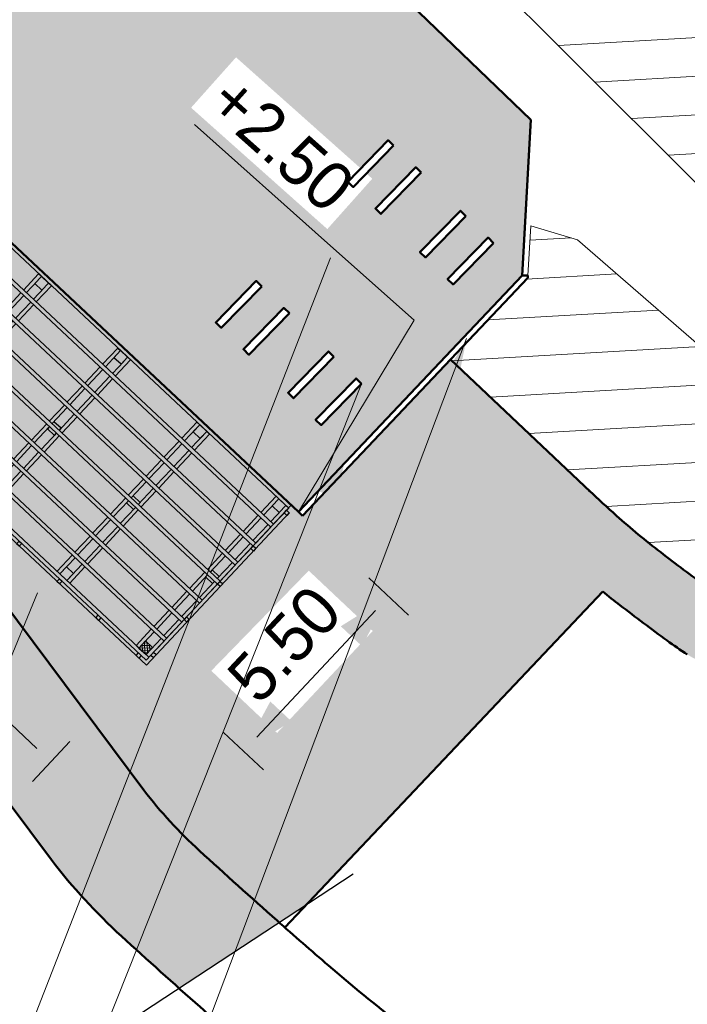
# Model space of a CAD drawing. Header units: metres. Extents: x 63663 to 67388, y 393975 to 407310.
# Tile 22 of 49: x 66431 to 66449, y 402493 to 402518. Entities that reach past the tile are written whole.
import ezdxf

# ---------------------------------------------------------------- set-up
doc = ezdxf.new("R2010")
doc.units = ezdxf.units.M
doc.linetypes.add('CENTER2', pattern=[28.574999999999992, 19.05, -3.174999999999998, 3.174999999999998, -3.174999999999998])
for name, color, linetype, lineweight in [('maatvoering-leadr', 7, 'Continuous', 30), ('maatvoering-lin', 7, 'Continuous', 30), ('Plts-Detail', 3, 'CENTER2', 30), ('Plts-Detail_1-1000', 5, 'CENTER2', 70), ('sn-arcering_dun', 1, 'Continuous', 18), ('sn-arcering_grijs', 8, 'Continuous', 20), ('sn-arcering_kreukelberm', 253, 'Continuous', 0), ('sn-arcering_lgrijs', 9, 'Continuous', 20), ('TM-Glooiing', 4, 'Continuous', 50), ('TM-Keerwand', 3, 'Continuous', 50), ('TM-Kreukelberm', 43, 'Continuous', 50), ('TM-Verharding', 2, 'Continuous', 50), ('TM-Werkgrens', 62, 'PBZ-WERKGRENS', 35)]:
    doc.layers.add(name, color=color, linetype=linetype, lineweight=lineweight)
doc.layers.add('TM-Arcrand', color=206, linetype='Continuous', plot=False)
doc.layers.add('TM-Plateau', color=2, linetype='Continuous')
doc.styles.add('StagCAD', font='StagCAD.ttf')
doc.linetypes.add('PBZ-WERKGRENS', pattern='A,5.5,-1.05,["O",StagCAD,S=2,R=0,X=0,Y=-1],-3.45', length=10)
doc.dimstyles.new('GM-maatvoering', dxfattribs={"dimtxt": 2.5, "dimasz": 1, "dimexe": 0, "dimexo": 0, "dimgap": 1, "dimtad": 1, "dimrnd": 0.001, "dimzin": 1, "dimdsep": 46, "dimtxsty": 'StagCAD', "dimblk1": 'DIM_PIJL', "dimblk2": 'DIM_PIJL', "dimsah": 1, "dimcen": 0.09, "dimse1": 1, "dimse2": 1, "dimclrd": 1, "dimclre": 1, "dimclrt": 7, "dimazin": 0, "dimtfac": 1, "dimtix": 1, "dimtmove": 0, "dimatfit": 3, "dimldrblk": 'RAD_PIJL', "dimfxl": 1, "dimtvp": 0.8299999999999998, "dimtolj": 1, "dimtzin": 0, "dimlwd": 15, "dimarcsym": 0})
doc.dimstyles.new('leader 1_1000', dxfattribs={"dimtxt": 2.5, "dimasz": 3, "dimexe": 0, "dimexo": 0, "dimgap": 1, "dimtad": 1, "dimrnd": 0.001, "dimzin": 1, "dimdsep": 46, "dimtxsty": 'StagCAD', "dimblk1": 'RAD_PIJL', "dimblk2": 'RAD_PIJL', "dimsah": 1, "dimcen": 0.09, "dimse1": 1, "dimse2": 1, "dimclrd": 1, "dimclre": 1, "dimclrt": 7, "dimazin": 0, "dimtfac": 1, "dimtix": 1, "dimtmove": 0, "dimatfit": 0, "dimfxl": 1, "dimtvp": 0.8299999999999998, "dimtolj": 1, "dimtzin": 0, "dimlwd": 15, "dimarcsym": 0})

# ---------------------------------------------------------------- blocks, each defined once
blk = doc.blocks.new('RAD_PIJL')
at = {"color": 1, "linetype": 'Continuous'}
blk.add_solid([(-2.828427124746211, -0.75), (-2.828427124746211, 0.75), (0, 0)], dxfattribs=at)
blk = doc.blocks.new('A$C339612C1')
at = {"layer": 'Plts-Detail_1-1000', "linetype": 'Continuous', "ltscale": 0.5}
for p, q in [((64650.17242433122, 403350.0082778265), (64650.63867791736, 403351.6950224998)), ((64659.81607158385, 403347.362619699), (64660.28232517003, 403349.0493643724))]:
    blk.add_line(p, q, dxfattribs=at)
at = {"layer": 'Plts-Detail_1-1000'}
blk.add_line((64650.17242433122, 403350.0082778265), (64659.81092028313, 403347.3439840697), dxfattribs=at)
at = {"layer": 'Plts-Detail_1-1000', "linetype": 'Continuous', "ltscale": 0.5, "flags": 128}
for points in [[(64652.32542259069, 403351.2287689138), (64648.95193324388, 403352.1612760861), (64651.10493150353, 403353.3817671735), (64652.32542259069, 403351.2287689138)], [(64661.9690698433, 403348.5831107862), (64658.59558049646, 403349.5156179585), (64660.74857875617, 403350.7361090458), (64661.9690698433, 403348.5831107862)]]:
    blk.add_lwpolyline(points, dxfattribs=at)
at = {"layer": 'Plts-Detail_1-1000', "linetype": 'Continuous', "ltscale": 0.5}
for points in [[(64650.63867791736, 403351.6950224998), (64651.10493150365, 403353.3817671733), (64652.32542259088, 403351.2287689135)], [(64660.28232516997, 403349.0493643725), (64660.74857875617, 403350.7361090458), (64661.96906984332, 403348.583110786)]]:
    blk.add_solid(points, dxfattribs=at)
at = {"layer": 'Plts-Detail_1-1000', "char_height": 3, "rotation": 344.5441439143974, "style": 'StagCAD', "bg_fill": 3, "box_fill_scale": 1.149999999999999, "bg_fill_color": 256, "bg_fill_transparency": 0}
for s, insert, width, attachment_point in [('A', (64647.99055111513, 403352.4366470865), 1.693629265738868, 6), ("A'", (64663.23189252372, 403348.3008686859), 1.819042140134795, 4)]:
    blk.add_mtext(s, dxfattribs=dict(at, insert=insert, width=width, attachment_point=attachment_point))
blk = doc.blocks.new('DIM_PIJL')
at = {"color": 1}
blk.add_line((0, 1.414213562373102), (0, -1.414213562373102), dxfattribs=at)
at = {"color": 1, "linetype": 'ByBlock'}
blk.add_solid([(-2.828427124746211, -0.75), (-2.828427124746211, 0.75), (0, 0)], dxfattribs=at)
blk = doc.blocks.new('*D101')
at = {"layer": 'Defpoints', "color": 0, "transparency": 16777216}
for p in [(66424.16582094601, 402511.5613937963), (66434.74400229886, 402501.6441318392), (66432.27892484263, 402499.013923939)]:
    blk.add_point(p, dxfattribs=at)
at = {"layer": 'maatvoering-lin', "color": 1, "lineweight": 15, "transparency": 16777216}
blk.add_line((66422.06396536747, 402508.5875649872), (66431.91410486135, 402499.3558396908), dxfattribs=at)
at = {"layer": 'maatvoering-lin', "color": 1, "lineweight": 15, "transparency": 16777216, "xscale": 0.5, "yscale": 0.5, "zscale": 0.5}
for p, rotation in [((66421.6991453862, 402508.9294807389), 136.8562193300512), ((66432.27892484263, 402499.013923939), 316.8562193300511)]:
    blk.add_blockref('DIM_PIJL', p, dxfattribs=dict(at, rotation=rotation))
at = {"layer": 'maatvoering-lin', "color": 7, "transparency": 16777216, "insert": (66427.75834555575, 402504.7925472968), "char_height": 1.25, "attachment_point": 5, "rotation": 316.8562193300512, "style": 'StagCAD'}
blk.add_mtext('\\A1;14.50', dxfattribs=at)
blk = doc.blocks.new('*D102')
at = {"layer": 'Defpoints', "color": 0, "transparency": 16777216}
for p in [(66438.6873235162, 402505.4895485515), (66441.02800332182, 402503.2958219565), (66434.92625024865, 402501.4765287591)]:
    blk.add_point(p, dxfattribs=at)
at = {"layer": 'maatvoering-lin', "color": 1, "lineweight": 15, "transparency": 16777216}
blk.add_line((66437.60884580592, 402499.6476221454), (66440.68608757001, 402502.9310019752), dxfattribs=at)
at = {"layer": 'maatvoering-lin', "color": 1, "lineweight": 15, "transparency": 16777216, "xscale": 0.5, "yscale": 0.5, "zscale": 0.5}
for p, rotation in [((66441.02800332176, 402503.2958219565), 46.85621933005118), ((66437.2669300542, 402499.2828021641), 226.8562193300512)]:
    blk.add_blockref('DIM_PIJL', p, dxfattribs=dict(at, rotation=rotation))
at = {"layer": 'maatvoering-lin', "color": 7, "transparency": 16777216, "insert": (66438.32662173, 402502.0586225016), "char_height": 1.25, "attachment_point": 5, "rotation": 46.856219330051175, "style": 'StagCAD'}
blk.add_mtext('\\A1;5.50', dxfattribs=at)
blk = doc.blocks.new('Paal_250x250')
at = {"layer": 'TM-Plateau'}
blk.add_lwpolyline([(0, 0), (0.25, 0), (0.25, 0.25), (0, 0.25)], close=True, dxfattribs=at)
blk = doc.blocks.new('Spant')
at = {"layer": 'TM-Plateau'}
for p, q in [((-0.2250000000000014, 5.399999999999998), (-0.125, 5.399999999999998)), ((-0.2250000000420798, 4.824999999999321), (-0.2250000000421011, 5.399999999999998)), ((0.2250000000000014, 5.399999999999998), (0.125, 5.399999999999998)), ((0.2249999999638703, 4.8249999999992), (0.224999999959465, 5.400000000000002)), ((-0.1250000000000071, 4.824999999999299), (-0.125, 5.25)), ((0.1249999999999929, 4.824999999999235), (0.125, 5.25)), ((-0.2250000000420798, 4.149999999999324), (-0.2250000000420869, 4.725000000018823)), ((-0.125, 4.149999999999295), (-0.1249999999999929, 4.725000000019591)), ((0.125, 4.149999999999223), (0.125, 4.725000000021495)), ((0.2249999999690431, 4.149999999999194), (0.2249999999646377, 4.725000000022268)), ((-0.2250000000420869, 3.474999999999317), (-0.2250000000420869, 4.050000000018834)), ((-0.1249999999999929, 3.474999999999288), (-0.1249999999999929, 4.050000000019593)), ((0.125, 3.474999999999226), (0.1250000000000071, 4.050000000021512)), ((0.2249999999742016, 3.47499999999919), (0.2249999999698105, 4.050000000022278)), ((-0.2250000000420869, 2.799999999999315), (-0.225000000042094, 3.375000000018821)), ((-0.125, 2.799999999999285), (-0.1249999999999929, 3.375000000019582)), ((0.125, 2.79999999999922), (0.1250000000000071, 3.375000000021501)), ((0.2249999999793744, 2.799999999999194), (0.2249999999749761, 3.375000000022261)), ((-0.2250000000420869, 2.124999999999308), (-0.2250000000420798, 2.700000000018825)), ((-0.1249999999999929, 2.124999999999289), (-0.1249999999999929, 2.700000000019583)), ((0.1249999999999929, 2.124999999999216), (0.1250000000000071, 2.700000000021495)), ((0.22499999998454, 2.124999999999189), (0.2249999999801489, 2.700000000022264)), ((-0.225000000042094, 1.449999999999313), (-0.2250000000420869, 2.02500000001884)), ((-0.1249999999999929, 1.44999999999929), (-0.1249999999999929, 2.025000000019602)), ((0.125, 1.449999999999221), (0.125, 2.025000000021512)), ((0.2249999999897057, 1.44999999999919), (0.2249999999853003, 2.025000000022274)), ((-0.2250000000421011, 0.7749999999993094), (-0.2250000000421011, 1.350000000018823)), ((-0.125, 0.7749999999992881), (-0.125, 1.350000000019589)), ((0.125, 0.7749999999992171), (0.125, 1.350000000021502)), ((0.2249999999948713, 0.7749999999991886), (0.2249999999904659, 1.350000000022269)), ((-0.2250000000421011, 0.1000000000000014), (-0.2250000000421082, 0.6750000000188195)), ((-0.125, 0.1000000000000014), (-0.1249999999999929, 0.6750000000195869)), ((0.125, 0.1000000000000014), (0.125, 0.6750000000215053)), ((0.2250000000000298, 0.1000000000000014), (0.2249999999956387, 0.6750000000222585)), ((-0.2250000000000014, 0.1000000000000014), (-0.125, 0.1000000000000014)), ((0.2250000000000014, 0.1000000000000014), (0.125, 0.1000000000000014))]:
    blk.add_line(p, q, dxfattribs=at)
for p in [(-0.125, 5.149999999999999), (-0.125, 0.1000000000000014)]:
    blk.add_blockref('Paal_250x250', p, dxfattribs=at)
blk = doc.blocks.new('Liggers')
at = {"layer": 'TM-Plateau'}
for p, q in [((-0.225000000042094, 5.399999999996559), (14.27500000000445, 5.400000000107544)), ((0.225000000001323, 5.500000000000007), (2.685000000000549, 5.499999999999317)), ((-0.2250000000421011, 4.825000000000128), (14.27500000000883, 4.824999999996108)), ((-0.225000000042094, 4.724999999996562), (14.27500000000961, 4.725000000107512)), ((-0.225000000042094, 4.150000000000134), (14.275000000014, 4.149999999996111)), ((-0.2250000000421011, 4.049999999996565), (14.27500000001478, 4.050000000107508)), ((-0.2250000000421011, 3.475000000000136), (14.27500000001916, 3.474999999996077)), ((-0.2250000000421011, 3.374999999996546), (14.27500000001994, 3.375000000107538)), ((-0.2250000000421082, 2.800000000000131), (14.27500000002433, 2.799999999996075)), ((-0.225000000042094, 2.699999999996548), (14.27500000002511, 2.700000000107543)), ((-0.225000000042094, 2.125000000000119), (14.2750000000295, 2.124999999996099)), ((-0.2250000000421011, 2.024999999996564), (14.27500000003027, 2.025000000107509)), ((-0.225000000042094, 1.450000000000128), (14.27500000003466, 1.449999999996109)), ((-0.2250000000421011, 1.349999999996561), (14.27500000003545, 1.350000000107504)), ((-0.225000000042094, 0.7750000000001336), (14.27500000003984, 0.7749999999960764)), ((-0.225000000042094, 0.6749999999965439), (14.27500000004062, 0.6750000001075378)), ((-0.2250000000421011, 0.1000000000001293), (14.27500000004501, 0.1000000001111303)), ((0.2250000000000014, 0), (2.684999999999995, 1.88294e-11))]:
    blk.add_line(p, q, dxfattribs=at)
blk = doc.blocks.new('A$C6EDF1F46')
at = {"layer": 'sn-arcering_dun'}
h = blk.add_hatch(dxfattribs=at)
h.set_pattern_fill('ANSI37', color=256, scale=0.02)
h.set_pattern_definition([(45, (-51.09499233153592, 38.91985633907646), (-0.0449012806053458, 0.0449012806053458), []), (135, (-51.09499233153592, 38.91985633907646), (-0.0449012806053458, -0.0449012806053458), [])])
h.paths.add_polyline_path([(0.3500000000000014, 0.3500000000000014), (0.1000000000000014, 0.3500000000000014), (0.1000000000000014, 0.1000000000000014), (0.3500000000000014, 0.1000000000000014)])
h = blk.add_hatch(dxfattribs=at)
h.set_pattern_fill('ANSI37', color=256, scale=0.02)
h.set_pattern_definition([(45, (-37.04499233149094, 38.91985633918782), (-0.0449012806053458, 0.0449012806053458), []), (135, (-37.04499233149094, 38.91985633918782), (-0.0449012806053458, -0.0449012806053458), [])])
h.paths.add_polyline_path([(14.40000000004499, 0.3500000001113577), (14.15000000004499, 0.3500000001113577), (14.15000000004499, 0.1000000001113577), (14.40000000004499, 0.1000000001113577)])
at = {"layer": 'TM-Plateau'}
for p, q in [((-0.0949999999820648, 5.227499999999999), (-0.0949999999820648, -0.0956499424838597)), ((14.59500000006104, 5.327499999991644), (14.59500000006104, -0.0956499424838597)), ((-0.0949999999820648, -0.0956499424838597), (14.59500000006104, -0.0956499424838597))]:
    blk.add_line(p, q, dxfattribs=at)
for points in [[(0, 0), (14.50000000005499, 0), (14.50000000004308, 5.50000000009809), (3.58682e-11, 5.499999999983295)], [(-0.0949999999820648, 5.227499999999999), (1.79341e-11, 5.227499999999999), (1.79341e-11, 5.322499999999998), (-0.0949999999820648, 5.322499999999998)], [(14.59500000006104, 5.227499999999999), (14.50000000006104, 5.227499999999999), (14.50000000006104, 5.322499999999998), (14.59500000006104, 5.322499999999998)], [(-0.0950000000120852, 3.964999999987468), (-1.20863e-11, 3.964999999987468), (-1.20863e-11, 4.059999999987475), (-0.0950000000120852, 4.059999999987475)], [(14.59500000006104, 3.964999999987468), (14.50000000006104, 3.964999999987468), (14.50000000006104, 4.059999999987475), (14.59500000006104, 4.059999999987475)], [(-0.0949999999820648, 2.702499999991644), (1.79341e-11, 2.702499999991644), (1.79341e-11, 2.797499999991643), (-0.0949999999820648, 2.797499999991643)], [(14.59500000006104, 2.702499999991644), (14.50000000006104, 2.702499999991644), (14.50000000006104, 2.797499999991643), (14.59500000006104, 2.797499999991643)], [(-0.0950000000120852, 1.534999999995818), (-1.20863e-11, 1.534999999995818), (-1.20863e-11, 1.439999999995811), (-0.0950000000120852, 1.439999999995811)], [(14.59500000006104, 1.532500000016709), (14.50000000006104, 1.532500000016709), (14.50000000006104, 1.437500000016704), (14.59500000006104, 1.437500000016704)], [(-0.0950000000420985, 0.2725000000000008), (-4.20997e-11, 0.2725000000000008), (-4.20997e-11, 0.177500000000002), (-0.0950000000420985, 0.177500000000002)], [(14.59500000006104, 0.2725000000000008), (14.50000000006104, 0.2725000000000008), (14.50000000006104, 0.177500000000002), (14.59500000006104, 0.177500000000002)], [(0.177500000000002, 0), (0.2725000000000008, 0), (0.2725000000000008, -0.0949999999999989), (0.177500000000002, -0.0949999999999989)], [(2.987499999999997, 0), (3.082499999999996, 0), (3.082499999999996, -0.0949999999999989), (2.987499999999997, -0.0949999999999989)], [(5.797499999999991, 0), (5.892499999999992, 0), (5.892499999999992, -0.0949999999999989), (5.797499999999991, -0.0949999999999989)], [(8.607499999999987, 0), (8.702499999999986, 0), (8.702499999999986, -0.0949999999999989), (8.607499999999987, -0.0949999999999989)], [(11.41749999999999, 0), (11.51249999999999, 0), (11.51249999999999, -0.0949999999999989), (11.41749999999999, -0.0949999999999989)], [(14.227500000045, 0), (14.322500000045, 0), (14.322500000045, -0.0949999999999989), (14.227500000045, -0.0949999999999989)], [(1.557378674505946, -0.0006499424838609), (1.652378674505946, -0.0006499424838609), (1.652378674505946, -0.0956499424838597), (1.557378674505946, -0.0956499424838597)], [(4.367378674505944, -0.0006499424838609), (4.462378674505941, -0.0006499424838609), (4.462378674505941, -0.0956499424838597), (4.367378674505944, -0.0956499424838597)], [(7.177378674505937, -0.0006499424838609), (7.272378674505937, -0.0006499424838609), (7.272378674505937, -0.0956499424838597), (7.177378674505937, -0.0956499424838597)], [(9.987378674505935, -0.0006499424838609), (10.08237867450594, -0.0006499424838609), (10.08237867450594, -0.0956499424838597), (9.987378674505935, -0.0956499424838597)], [(12.79737867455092, -0.0006499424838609), (12.89237867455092, -0.0006499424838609), (12.89237867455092, -0.0956499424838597), (12.79737867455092, -0.0956499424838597)]]:
    blk.add_lwpolyline(points, close=True, dxfattribs=at)
for points in [[(0.3500000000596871, 2.799999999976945), (0.3500000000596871, 2.874999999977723), (0.100000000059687, 2.874999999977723), (0.100000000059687, 2.799999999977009)], [(3.159999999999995, 2.79999999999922), (3.159999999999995, 2.875), (2.909999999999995, 2.875), (2.909999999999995, 2.799999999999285)], [(5.970000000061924, 2.800000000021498), (5.970000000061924, 2.875000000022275), (5.720000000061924, 2.875000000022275), (5.720000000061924, 2.800000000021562)], [(8.780000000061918, 2.800000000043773), (8.780000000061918, 2.875000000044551), (8.530000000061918, 2.875000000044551), (8.530000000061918, 2.800000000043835)], [(11.59000000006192, 2.79999999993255), (11.59000000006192, 2.874999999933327), (11.34000000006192, 2.874999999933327), (11.34000000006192, 2.799999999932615)], [(14.40000000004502, 2.799999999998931), (14.40000000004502, 2.874999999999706), (14.15000000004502, 2.874999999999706), (14.15000000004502, 2.799999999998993)], [(0.100000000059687, 2.699999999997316), (0.100000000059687, 2.624999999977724), (0.3500000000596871, 2.624999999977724), (0.3500000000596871, 2.699999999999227)], [(2.909999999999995, 2.700000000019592), (2.909999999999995, 2.625), (3.159999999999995, 2.625), (3.159999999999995, 2.700000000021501)], [(5.720000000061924, 2.700000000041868), (5.720000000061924, 2.625000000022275), (5.970000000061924, 2.625000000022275), (5.970000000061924, 2.700000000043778)], [(8.530000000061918, 2.700000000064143), (8.530000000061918, 2.625000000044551), (8.780000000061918, 2.625000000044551), (8.780000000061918, 2.700000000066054)], [(11.34000000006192, 2.69999999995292), (11.34000000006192, 2.624999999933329), (11.59000000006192, 2.624999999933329), (11.59000000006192, 2.699999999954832)], [(14.15000000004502, 2.700000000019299), (14.15000000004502, 2.624999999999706), (14.40000000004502, 2.624999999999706), (14.40000000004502, 2.700000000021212)]]:
    blk.add_lwpolyline(points, dxfattribs=at)
for name, p in [('Liggers', (0.2250000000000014, 0)), ('Spant', (0.2250000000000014, 0)), ('Spant', (3.034999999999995, 0)), ('Spant', (14.27500000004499, 1.113563e-10))]:
    blk.add_blockref(name, p, dxfattribs=at)
at = {"layer": 'TM-Plateau', "xscale": -1}
for p in [(5.844999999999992, 0), (8.654999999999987, 0), (11.46499999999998, 0)]:
    blk.add_blockref('Spant', p, dxfattribs=at)

msp = doc.modelspace()

# ---------------------------------------------------------------- hatches: boundary and pattern name
at = {"layer": 'sn-arcering_dun'}
h = msp.add_hatch(dxfattribs=at)
h.set_pattern_fill('HEX', color=256, scale=0.2, angle=30.00000000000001, style=0)
h.set_pattern_definition([(348.2837380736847, (221359.4749525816, 524132.1773296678), (0.1116708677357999, 0.5384685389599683), [0.3175, -0.635]), (108.2837380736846, (221359.4749525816, 524132.1773296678), (-0.5221628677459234, -0.1725244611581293), [0.3175, -0.635]), (48.28373807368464, (221359.7858375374, 524132.1128564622), (-0.4104920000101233, 0.3659440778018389), [0.3174999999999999, -0.6349999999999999])])
edge = h.paths.add_edge_path()
edge.add_arc((66700.6170239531, 402805.4773070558), 368.4013658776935, 229.2403181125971, 229.8632345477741, ccw=False)
edge.add_arc((66700.6170240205, 402805.4773070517), 368.4013659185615, 228.7733376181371, 229.2403181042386, ccw=False)
edge.add_line((66457.82596380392, 402528.3995788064), (66449.01240934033, 402519.0708489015))
edge.add_line((66449.01240934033, 402519.0708489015), (66454.7974938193, 402513.6052434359))
edge.add_arc((66447.92998709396, 402506.3363128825), 10.00000000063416, 28.98128923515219, 46.62655637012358, ccw=False)
edge.add_arc((66406.7972908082, 402483.5536435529), 57.02072655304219, 28.024231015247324, 28.98128924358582, ccw=False)
edge.add_arc((66455.97423053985, 402509.7281694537), 1.311865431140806, 15.514139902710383, 28.024231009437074, ccw=False)
edge.add_arc((66454.50541296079, 402509.3204398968), 2.836223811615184, -1.1176587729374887, 15.51413990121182, ccw=False)
edge.add_arc((66446.13381392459, 402509.4837639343), 11.20941586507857, 349.02475922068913, 358.8823412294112, ccw=False)
edge.add_arc((66450.37296923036, 402508.6616565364), 6.891279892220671, 333.261483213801, 349.02475922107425, ccw=False)
edge.add_arc((66453.23171868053, 402507.2214466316), 3.690240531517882, 313.343675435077, 333.2614832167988, ccw=False)
edge.add_arc((66453.51882353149, 402506.9172432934), 3.271947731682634, 292.7355543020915, 313.3436754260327, ccw=False)
edge.add_arc((66451.3123260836, 402512.1828647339), 8.9811858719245, 278.69342061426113, 292.7355543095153, ccw=False)
edge.add_arc((66450.59808524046, 402516.8540369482), 13.70664773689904, 267.3155486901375, 278.69342061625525, ccw=False)
edge.add_arc((66449.97963152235, 402503.6636856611), 0.501805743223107, 237.0922128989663, 267.3155486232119, ccw=False)
edge.add_arc((66454.71975022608, 402510.9886105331), 9.226669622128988, 233.7772000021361, 237.0922129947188, ccw=False)
edge.add_arc((66485.91716585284, 402553.5789021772), 62.02071932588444, 232.4030573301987, 233.7771999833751, ccw=False)
edge.add_arc((66460.81101553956, 402520.9743026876), 20.87003656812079, 228.3222048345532, 232.4030573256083, ccw=False)
edge.add_arc((66467.5724795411, 402528.5691274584), 31.03855458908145, 226.6277956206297, 228.3222048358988, ccw=False)
edge.add_line((66446.25721929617, 402506.0069566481), (66442.6311833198, 402509.4385970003))
edge.add_line((66442.6311833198, 402509.4385970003), (66438.79626968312, 402505.3864431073))
edge.add_line((66438.79626968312, 402505.3864431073), (66438.57566570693, 402505.5935473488))
edge.add_line((66438.57566570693, 402505.5935473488), (66427.70012635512, 402515.7869444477))
edge.add_line((66427.70012635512, 402515.7869444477), (66426.64975532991, 402514.6553549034))
edge.add_line((66426.64975532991, 402514.6553549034), (66426.37194558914, 402514.9195897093))
edge.add_line((66426.37194558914, 402514.9195897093), (66423.82233953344, 402512.344847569))
edge.add_arc((66394.82954223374, 402484.7873131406), 39.99999998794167, 36.751011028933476, 43.54612958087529, ccw=False)
edge.add_line((66426.87927241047, 402508.7208627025), (66434.67969982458, 402498.2752080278))
edge.add_arc((66444.4175681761, 402505.776369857), 12.29200995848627, 217.6073626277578, 227.5776731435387)
edge.add_line((66436.1255000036, 402496.7024999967), (66438.18710202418, 402494.8436167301))
edge.add_line((66438.18710202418, 402494.8436167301), (66438.89843362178, 402495.310645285))
edge.add_line((66438.89843362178, 402495.310645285), (66446.5747440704, 402503.4218035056))
edge.add_arc((66460.81101554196, 402520.9743026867), 22.60003656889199, 230.9555952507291, 232.4030573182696)
edge.add_arc((66485.91716585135, 402553.5789021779), 63.75071932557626, 232.4030573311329, 233.7771999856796)
edge.add_arc((66454.71975022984, 402510.9886105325), 10.95666962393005, 233.7771999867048, 237.0922129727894)
edge.add_arc((66449.97963152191, 402503.6636856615), 2.231805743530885, 237.0922129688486, 267.3155486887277)
edge.add_arc((66450.59808524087, 402516.8540369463), 15.436647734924, 267.3155486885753, 278.6934206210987)
edge.add_arc((66451.31232608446, 402512.1828647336), 10.71118587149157, 278.6934206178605, 292.7355543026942)
edge.add_arc((66453.51882353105, 402506.9172432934), 5.001947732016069, 292.7355543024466, 313.3436754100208)
edge.add_arc((66453.23171868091, 402507.2214466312), 5.420240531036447, 313.3436754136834, 333.2614832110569)
edge.add_arc((66450.37296923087, 402508.6616565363), 8.621279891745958, 333.2614832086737, 349.0247592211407)
edge.add_arc((66446.13381392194, 402509.4837639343), 12.93941586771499, 349.024759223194, 358.8823412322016)
edge.add_arc((66452.28291536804, 402509.0397424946), 6.79055713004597, 1.61711000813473, 43.26909676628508)
edge.add_line((66457.22740899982, 402513.6941650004), (66455.28377788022, 402515.5158676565))
edge.add_line((66455.28377788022, 402515.5158676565), (66463.14022413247, 402523.8315438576))
h.paths.add_polyline_path([(66438.13603457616, 402499.7531422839), (66440.61492377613, 402502.398087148), (66438.95709878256, 402503.9618543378), (66436.43148792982, 402501.3662970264)], flags=16)
at = {"layer": 'sn-arcering_grijs'}
h = msp.add_hatch(color=256, dxfattribs=at)
h.dxf.hatch_style = 1
h.paths.add_polyline_path([(66438.68732351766, 402505.489548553), (66444.48858499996, 402511.6194399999), (66444.71201599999, 402515.647518), (66435.21758183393, 402524.810691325), (66425.13506830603, 402518.1909632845), (66425.51123369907, 402517.8384694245), (66425.9636118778, 402518.3203723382), (66428.15087740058, 402516.2671140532), (66427.70012635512, 402515.7869444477)])
h.paths.add_polyline_path([(66441.15730484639, 402514.9817852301), (66441.01412988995, 402515.121430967), (66439.96678686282, 402514.0476187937), (66440.10996181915, 402513.9079730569)], flags=16)
h.paths.add_polyline_path([(66441.87317962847, 402514.2835565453), (66441.73000467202, 402514.4232022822), (66440.6826616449, 402513.3493901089), (66440.82583660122, 402513.2097443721)], flags=16)
h.paths.add_polyline_path([(66443.02951260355, 402513.1557268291), (66442.88633764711, 402513.295372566), (66441.83899461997, 402512.2215603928), (66441.9821695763, 402512.0819146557)], flags=16)
h.paths.add_polyline_path([(66443.74538738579, 402512.4574981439), (66443.60221242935, 402512.5971438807), (66442.55486940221, 402511.5233317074), (66442.69804435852, 402511.3836859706)], flags=16)
h.paths.add_polyline_path([(66438.45402211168, 402510.6353567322), (66438.31084715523, 402510.775002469), (66437.2635041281, 402509.7011902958), (66437.40667908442, 402509.5615445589)], flags=16)
h.paths.add_polyline_path([(66437.73814732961, 402511.3335854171), (66437.59497237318, 402511.4732311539), (66436.54762934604, 402510.3994189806), (66436.69080430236, 402510.2597732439)], flags=16)
h.paths.add_polyline_path([(66439.61035508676, 402509.5075270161), (66439.46718013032, 402509.6471727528), (66438.41983710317, 402508.5733605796), (66438.5630120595, 402508.4337148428)], flags=16)
h.paths.add_polyline_path([(66440.32622986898, 402508.8092983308), (66440.18305491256, 402508.9489440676), (66439.13571188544, 402507.8751318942), (66439.27888684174, 402507.7354861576)], flags=16)
at = {"layer": 'sn-arcering_kreukelberm'}
h = msp.add_hatch(dxfattribs=at)
h.set_pattern_fill('GRAVEL', color=256, scale=0.1, angle=284.09, style=0)
h.set_pattern_definition([(108.9590068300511, (229477.9455257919, 531459.9690300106), (-5.057692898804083, 14.43226394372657), [0.17086072, -16.9152418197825]), (65.91596033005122, (229477.8900144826, 531460.1306220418), (-6.290818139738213, -13.93901385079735), [0.29320236, -29.027024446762]), (13.4566664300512, (229478.009663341, 531460.3983004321), (-18.37958032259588, -4.31762980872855), [0.20674076, -20.46736139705]), (148.2199083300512, (229477.9726489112, 531460.9854616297), (21.5870215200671, -13.4451999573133), [0.26700226, -26.43321871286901]), (173.7798735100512, (229477.74567681, 531461.126081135), (16.40601609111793, -1.850063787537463), [0.26181685, -25.919903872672]), (238.219908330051, (229477.4854009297, 531461.1544486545), (13.4451999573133, 21.5870215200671), [0.26700226, -26.43321871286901]), (278.640459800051, (229477.3447814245, 531460.9274765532), (-3.084128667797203, 20.59995753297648), [0.35309683, -34.95655765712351]), (313.201547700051, (229477.3978283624, 531460.5783874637), (20.10689532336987, -21.33983271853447), [0.33335976, -33.0026283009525]), (2.375784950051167, (229477.6260354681, 531460.3353847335), (19.36645639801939, 0.8637514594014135), [0.2679065, -26.522772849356]), (56.18257763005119, (229477.8937119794, 531460.3464903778), (-7.894444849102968, -11.59532408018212), [0.30585664, -14.986968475]), (103.3436571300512, (229478.0639358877, 531460.6006006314), (-4.811067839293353, 20.10651949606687), [0.3955389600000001, -39.15838625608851]), (19.76029416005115, (229477.3509639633, 531459.8925424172), (10.97838559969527, 4.070816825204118), [0.13500227, -13.365282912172]), (52.41545373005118, (229477.478017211, 531459.9381849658), (-10.23813458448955, -13.19895072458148), [0.25684099, -25.42731949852]), (105.9462193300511, (229477.6346729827, 531460.1417201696), (-1.110188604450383, 0.6167505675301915), [0.17960467, -1.616446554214]), (84.14480984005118, (229477.811068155, 531460.1454233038), (-0.8633756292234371, -6.784444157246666), [0.09672066, -9.575311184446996]), (172.7476288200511, (229477.8209350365, 531460.2416390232), (3.947316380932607, -0.7400630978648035), [0.13678281, -6.702376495]), (271.9099758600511, (229477.6852461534, 531460.2589065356), (0.3701255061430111, -4.564066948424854), [0.2221598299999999, -7.183149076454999]), (42.51127051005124, (229477.6926505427, 531460.036870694), (-2.343689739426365, -1.603626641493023), [0.16064357, -3.855449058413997]), (257.3357596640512, (229478.1786503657, 531460.8855484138), (-2.836939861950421, -12.95213774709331), [0.225044, -22.2794133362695]), (311.2923952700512, (229478.1293121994, 531460.6659788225), (-9.745072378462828, 11.22501066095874), [0.18879947, -18.69110783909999]), (174.144809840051, (229477.9146882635, 531459.9135205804), (6.784444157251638, -0.8633756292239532), [0.19344005, -9.478591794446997]), (224.556679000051, (229477.7222568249, 531459.9332543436), (9.49807148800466, 9.251634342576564), [0.225044, -22.27941333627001]), (220.390174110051, (229477.4903334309, 531461.2679337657), (5.304130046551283, 4.317441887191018), [0.2170176, -10.633867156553]), (175.7213599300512, (229477.3250420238, 531461.1273086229), (15.2958274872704, -1.233313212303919), [0.18183606, -18.00179669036]), (307.7476288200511, (229476.7983321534, 531460.5191692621), (4.317441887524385, -5.304130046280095), [0.19344005, -9.478591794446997]), (258.3002439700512, (229476.916753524, 531460.3662128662), (3.577002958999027, 16.8994541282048), [0.21289137, -21.0761879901]), (310.3901741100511, (229477.1005399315, 531461.0631616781), (-4.317441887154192, 5.304130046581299), [0.1085088, -10.742375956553]), (342.2561518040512, (229476.8353371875, 531460.5857805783), (5.057504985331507, -1.356813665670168), [0.0647573, -6.410997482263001]), (46.90997586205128, (229476.8970141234, 531460.5660449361), (-2.960440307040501, -2.713815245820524), [0.26181685, -4.9745272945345]), (66.95522529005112, (229477.0758736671, 531460.7572451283), (-5.057317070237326, -11.71863661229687), [0.2426335, -24.0206824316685]), (184.6362868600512, (229477.585329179, 531460.3144140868), (2.83712777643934, -0.1233125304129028), [0.18316194, -4.395888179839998]), (234.1034459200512, (229477.4027665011, 531460.2996090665), (-12.70513685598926, -17.63970514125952), [0.31977838, -31.6580045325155]), (301.8916152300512, (229477.2152732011, 531460.0405644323), (-5.304317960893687, 8.758008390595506), [0.13075412, -12.944696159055]), (330.9462193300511, (229477.2843526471, 531459.9295474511), (1.72693917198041, 0.4934380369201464), [0.0762, -1.193799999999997]), (1.202656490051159, (229477.1215143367, 531460.7609463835), (-10.23832250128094, -0.1235004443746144), [0.17643348, -17.4669703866]), (288.9590068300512, (229477.2979095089, 531460.7646495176), (5.057692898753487, -14.43226394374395), [0.3417214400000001, -16.7443810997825]), (240.9462193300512, (229477.4089321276, 531460.4414654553), (0.4934380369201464, -1.72693917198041), [0.3302, -0.9398]), (206.2510658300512, (229477.24857698, 531460.1528164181), (-13.93882590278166, -6.784632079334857), [0.20080478, -19.87965836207]), (135.000823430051, (229477.0684824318, 531460.0639994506), (-3.824003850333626, 3.577190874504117), [0.18491454, -9.060825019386]), (88.59219469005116, (229476.9377260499, 531460.1947520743), (0.6163747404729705, 27.26108915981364), [0.30107255, -29.806232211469]), (56.3722980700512, (229476.9451229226, 531460.4957342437), (9.127945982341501, 13.81570129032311), [0.31851473, -31.53292322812])])
edge = h.paths.add_edge_path()
edge.add_line((66438.18710202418, 402494.8436167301), (66436.1255000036, 402496.7024999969))
edge.add_arc((66444.41756817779, 402505.776369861), 12.29200996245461, 217.6073626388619, 227.5776731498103, ccw=False)
edge.add_line((66434.67969982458, 402498.2752080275), (66429.18382355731, 402505.6348080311))
edge.add_line((66429.18382355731, 402505.6348080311), (66426.87927241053, 402508.7208627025))
edge.add_arc((66394.82954222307, 402484.7873131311), 40.00000000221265, 36.75101103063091, 46.76763233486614)
edge.add_line((66422.22789451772, 402513.9305849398), (66420.75505357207, 402515.3152412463))
edge.add_line((66420.75505357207, 402515.3152412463), (66418.1762120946, 402513.6220891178))
edge.add_line((66418.1762120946, 402513.6220891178), (66420.17301809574, 402511.7448395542))
edge.add_arc((66394.77380116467, 402484.7336355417), 37.07728904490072, 35.39340791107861, 46.761690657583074, ccw=False)
edge.add_line((66424.99900099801, 402506.2083336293), (66426.7800937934, 402503.8397918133))
edge.add_line((66426.7800937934, 402503.8397918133), (66432.28865292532, 402496.4632080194))
edge.add_arc((66444.41756816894, 402505.7763698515), 15.29200994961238, 217.5187798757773, 227.5776731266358)
edge.add_line((66434.10172971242, 402494.4879224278), (66435.59150014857, 402493.1394604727))
edge.add_line((66435.59150014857, 402493.1394604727), (66438.18710202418, 402494.8436167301))
h.paths.add_polyline_path([(66425.54013841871, 402505.5116035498), (66428.32406254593, 402502.2921975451), (66429.96455941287, 402504.0425879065), (66426.89270844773, 402506.9799412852)], flags=16)
at = {"layer": 'sn-arcering_lgrijs'}
h = msp.add_hatch(color=256, dxfattribs=at)
h.dxf.hatch_style = 1
edge = h.paths.add_edge_path()
edge.add_line((65551.68383113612, 403267.4436287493), (65556.79896681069, 403278.4124796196))
edge.add_line((65556.79896681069, 403278.4124796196), (65501.98403396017, 403292.0669708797))
edge.add_arc((65153.17913577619, 401919.7206210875), 1415.980000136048, 75.73928053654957, 77.41508903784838)
edge.add_line((65461.70166963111, 403301.6805361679), (65456.55944140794, 403290.6535882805))
edge.add_arc((65153.17913574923, 401919.7206210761), 1404.100000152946, 75.73812834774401, 77.52184026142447, ccw=False)
edge.add_arc((1544873.313091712, 6342005.496034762), 6120212.589272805, 256.0119559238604, 256.0124633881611)

# ---------------------------------------------------------------- linework, layer by layer
at = {"layer": 'sn-arcering_dun'}
msp.add_line((66444.63835477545, 402511.6111325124), (66444.71008596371, 402512.9043228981), dxfattribs=at)
at = {"layer": 'TM-Arcrand'}
msp.add_line((66422.71892681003, 402484.6879037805), (66440.10467606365, 402496.1026101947), dxfattribs=at)
at = {"layer": 'TM-Glooiing'}
for p, q in [((66438.68732351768, 402505.489548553), (66427.70012635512, 402515.7869444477)), ((66446.25721932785, 402506.006956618), (66442.6311833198, 402509.4385970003)), ((66446.57474399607, 402503.421803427), (66438.33353437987, 402494.7137456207))]:
    msp.add_line(p, q, dxfattribs=at)
msp.add_lwpolyline([(66426.87927241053, 402508.7208627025), (66434.67969982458, 402498.2752080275, 0.0435311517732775), (66436.12549999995, 402496.7025, 0.0032493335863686), (66438.13472339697, 402494.8902108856, 0.0049611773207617), (66439.47000000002, 402493.7249999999, 0.0188613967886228), (66443.20325568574, 402490.7682292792, 0.0562561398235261), (66444.59300000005, 402489.973, 0.0743126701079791), (66445.9335454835, 402489.6178346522, 0.023633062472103), (66450.26400000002, 402489.343, 0.0112033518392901), (66453.78296405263, 402489.3651083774, 0.0304629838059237), (66455.07300000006, 402489.4810000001, 0.0406359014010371), (66457.31191010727, 402490.0093125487, 0.0287341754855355), (66460.34200000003, 402491.1859999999, 0.0115949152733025), (66460.48952541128, 402491.257454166, 0.0040941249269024), (66460.90072751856, 402491.4728008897)], format="xyb", dxfattribs=at)
for centre, radius, start, end in [((66467.57247953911, 402528.5691274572), 31.0385545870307, 226.5276999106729, 228.3222049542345), ((66460.81101553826, 402520.9743026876), 20.87003656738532, 228.3222050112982, 232.4030573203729), ((66485.9171658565, 402553.5789021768), 62.02071932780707, 232.4030573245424, 233.7771999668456), ((66460.81101553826, 402520.9743026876), 22.60003656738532, 230.9555952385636, 232.4030573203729), ((66485.9171658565, 402553.5789021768), 63.75071932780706, 232.4030573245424, 233.7771999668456), ((66454.71975023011, 402510.9886105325), 10.95666962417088, 233.7771998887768, 237.0922129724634)]:
    msp.add_arc(centre, radius, start, end, dxfattribs=at)
at = {"layer": 'TM-Keerwand'}
for p, q in [((66444.48858500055, 402511.6194400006), (66438.68732351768, 402505.489548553)), ((66444.63531076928, 402511.5562542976), (66438.79626968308, 402505.3864431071)), ((66444.48858500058, 402511.6194400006), (66444.63835477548, 402511.6111325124)), ((66444.63835477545, 402511.6111325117), (66444.63531076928, 402511.5562542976)), ((66438.68732351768, 402505.489548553), (66438.79626968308, 402505.3864431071))]:
    msp.add_line(p, q, dxfattribs=at)
at = {"layer": 'TM-Kreukelberm'}
msp.add_lwpolyline([(66424.47554264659, 402506.9258464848), (66432.28865292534, 402496.4632080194, 0.0439184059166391), (66434.1017297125, 402494.4879224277, 0.0032493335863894), (66436.13990673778, 402492.6495175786, 0.0049611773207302), (66437.52003873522, 402491.4451642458, 0.0188613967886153), (66441.43066018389, 402488.3479183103, 0.0562561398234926), (66443.40448611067, 402487.2184701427, 0.0743126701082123), (66445.60230861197, 402486.6361770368, 0.0236330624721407), (66450.21563246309, 402486.3433899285, 0.0112033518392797), (66453.86901721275, 402486.3663428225, 0.0304629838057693), (66455.5228051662, 402486.5149124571, 0.0406359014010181), (66458.23552961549, 402487.1550303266, 0.0287341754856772), (66461.58677916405, 402488.4564350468, 0.0115949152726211), (66461.85951137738, 402488.5885333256, 0.0009495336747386), (66461.96532055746, 402488.6431004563, 0.0009495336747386)], format="xyb", dxfattribs=at)
at = {"layer": 'TM-Verharding'}
for p, q in [((66431.75801900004, 402528.1495499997), (66444.71201600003, 402515.647518)), ((66444.71201600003, 402515.647518), (66444.48858500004, 402511.61944))]:
    msp.add_line(p, q, dxfattribs=at)
for points in [[(66443.02951260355, 402513.1557268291), (66442.88633764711, 402513.295372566), (66441.83899461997, 402512.2215603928), (66441.9821695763, 402512.0819146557)], [(66443.74538738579, 402512.4574981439), (66443.60221242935, 402512.5971438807), (66442.55486940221, 402511.5233317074), (66442.69804435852, 402511.3836859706)], [(66437.73814732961, 402511.3335854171), (66437.59497237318, 402511.4732311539), (66436.54762934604, 402510.3994189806), (66436.69080430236, 402510.2597732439)], [(66438.45402211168, 402510.6353567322), (66438.31084715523, 402510.775002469), (66437.2635041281, 402509.7011902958), (66437.40667908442, 402509.5615445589)], [(66439.61035508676, 402509.5075270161), (66439.46718013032, 402509.6471727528), (66438.41983710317, 402508.5733605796), (66438.5630120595, 402508.4337148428)], [(66440.32622986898, 402508.8092983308), (66440.18305491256, 402508.9489440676), (66439.13571188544, 402507.8751318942), (66439.27888684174, 402507.7354861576)]]:
    msp.add_lwpolyline(points, close=True, dxfattribs=at)

# ---------------------------------------------------------------- dimensions: what is measured, and where the dimension line sits
at = {"layer": 'maatvoering-lin'}
dim = msp.add_linear_dim(base=(66432.27892484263, 402499.013923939), p1=(66424.16582094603, 402511.5613937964), p2=(66434.7440022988, 402501.6441318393), angle=316.8562193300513, dimstyle='GM-maatvoering', dxfattribs=at)
dim.commit()
dim.dimension.update_dxf_attribs({"geometry": '*D101', "text_midpoint": (66427.75834555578, 402504.7925472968)})
dim = msp.add_linear_dim(base=(66441.02800332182, 402503.2958219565), p1=(66434.92625024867, 402501.4765287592), p2=(66438.68732351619, 402505.4895485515), angle=46.85621933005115, dimstyle='GM-maatvoering', dxfattribs=at)
dim.commit()
dim.dimension.update_dxf_attribs({"geometry": '*D102', "text_midpoint": (66439.14746668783, 402501.2893120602), "dimtype": 160})

# ---------------------------------------------------------------- leaders
at = {"layer": 'maatvoering-leadr', "annotation_type": 0, "has_hookline": 1}
for points, hookline_direction, text_width, horizontal_direction in [([(66438.68732351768, 402505.489548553), (66441.68586544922, 402510.4561750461), (66439.4465174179, 402512.4525017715)], 1, 3.624999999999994, (0.7464493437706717, -0.6654422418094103, 0)), ([(66439.52054539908, 402512.0706839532), (66425.7458382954, 402476.7444936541), (66427.98518632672, 402474.7481669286)], 0, 16.75, (0.7464493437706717, -0.6654422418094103, 0)), ([(66428.22221890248, 402511.2491915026), (66413.11800783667, 402476.4095275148), (66415.357355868, 402474.4132007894)], 0, 31.875, (0.7464493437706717, -0.6654422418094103, 0)), ([(66443.04786045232, 402509.985548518), (66433.11206739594, 402483.6871878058), (66435.35141542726, 402481.6908610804)], 0, 22, (0.7464493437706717, -0.6654422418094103, 0)), ([(66440.32622986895, 402508.8092983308), (66428.37002943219, 402478.7398311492), (66430.60937746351, 402476.7435044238)], 0, 22.625, (0.7464493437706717, -0.6654422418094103, 0)), ([(66431.92442531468, 402503.3872213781), (66420.01805362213, 402474.4289355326), (66422.25740165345, 402472.4326088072)], 0, 34.3125, (0.7464493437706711, -0.6654422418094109, 0))]:
    msp.add_leader(points, dimstyle='leader 1_1000', override={"dimscale": 0}, dxfattribs=dict(at, hookline_direction=hookline_direction, text_width=text_width, horizontal_direction=horizontal_direction))

# ---------------------------------------------------------------- next in the draw order: block references
at = {"layer": 'Plts-Detail', "rotation": 332.0297256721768}
msp.add_blockref('A$C339612C1', (-179823.6962586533, 76610.68757005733), dxfattribs=at)

# ---------------------------------------------------------------- next in the draw order: texts
at = {"layer": 'maatvoering-leadr', "color": 7, "insert": (66439.40601386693, 402513.1584475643), "char_height": 1.249999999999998, "attachment_point": 9, "rotation": 318.2837380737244, "style": 'StagCAD', "bg_fill": 3, "box_fill_scale": 1.199999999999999, "bg_fill_color": 256, "bg_fill_transparency": 0}
msp.add_mtext('\\A1;+2.50', dxfattribs=at)

# ---------------------------------------------------------------- next in the draw order: hatches: boundary and pattern name
at = {"layer": 'sn-arcering_dun'}
h = msp.add_hatch(dxfattribs=at)
h.set_pattern_fill('_USER', color=256, angle=45, pattern_type=0)
h.set_pattern_definition([(3.283738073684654, (66308.72319840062, 402842.2799818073), (-0.0572806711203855, 0.9983581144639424), [])])
h.paths.add_polyline_path([(66457.23829746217, 402510.0790622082, 0.0546398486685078), (66457.13227839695, 402510.3445427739, 0.0041759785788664), (66456.67776691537, 402511.1815526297, 0.0771444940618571), (66454.79749381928, 402513.6052434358), (66439.77202585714, 402527.8009358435), (66436.94947693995, 402525.9477762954), (66437.8488, 402525.1411580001), (66451.45262, 402511.560352), (66452.43398300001, 402509.1887760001), (66451.73088099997, 402508.25844), (66450.64022699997, 402508.4464080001), (66445.92104500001, 402512.5411340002), (66444.71008596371, 402512.9043228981), (66444.63835477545, 402511.6111325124), (66444.63531076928, 402511.5562542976), (66442.63118331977, 402509.4385970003), (66446.2572192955, 402506.0069566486, 0.0073933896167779), (66446.93367365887, 402505.3865572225, 0.0178079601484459), (66448.07814599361, 402504.4385094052, 0.0059959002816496), (66449.2674644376, 402503.545223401, 0.0144654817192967), (66449.70700620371, 402503.2423966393, 0.1326440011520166), (66449.95612926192, 402503.1624305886, 0.0496861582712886), (66452.66980815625, 402503.3048614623, 0.0613471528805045), (66454.78336078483, 402503.8995309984, 0.090163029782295), (66455.7645998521, 402504.5377200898, 0.0871272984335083), (66456.52735859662, 402505.5611355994, 0.0688889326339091), (66457.13820448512, 402507.3496616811, 0.0430383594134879), (66457.34109717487, 402509.2651176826, 0.0726975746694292)])

# ---------------------------------------------------------------- next in the draw order: linework, layer by layer
msp.add_lwpolyline([(66436.94947693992, 402525.9477762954), (66437.8488, 402525.141158), (66451.45262000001, 402511.560352), (66452.43398299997, 402509.1887760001), (66451.73088099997, 402508.25844), (66450.64022699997, 402508.4464080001), (66445.92104500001, 402512.5411340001), (66444.71008596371, 402512.9043228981)], dxfattribs=at)
at = {"layer": 'TM-Verharding'}
for points in [[(66441.15730484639, 402514.9817852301), (66441.01412988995, 402515.121430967), (66439.96678686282, 402514.0476187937), (66440.10996181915, 402513.9079730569)], [(66441.87317962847, 402514.2835565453), (66441.73000467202, 402514.4232022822), (66440.6826616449, 402513.3493901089), (66440.82583660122, 402513.2097443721)]]:
    msp.add_lwpolyline(points, close=True, dxfattribs=at)
at = {"layer": 'TM-Werkgrens', "flags": 128}
msp.add_lwpolyline([(66264.36812572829, 402731.7463202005, 0.0009445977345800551), (66273.58601188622, 402723.1403330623, -0.0016896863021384), (66307.68314989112, 402691.162736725, -0.0001450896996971), (66308.99166745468, 402689.9265029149, -2.4375471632e-06), (66386.48016710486, 402616.6752614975, -0.0006224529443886), (66410.11475861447, 402594.2770663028, 0.0017743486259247), (66459.0496224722, 402547.9234733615, 0.0054695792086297), (66464.74912171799, 402542.3839999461, 0.0100074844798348), (66467.72718867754, 402539.6675065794, 0.0060327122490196), (66474.20850526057, 402534.125675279, -0.0156299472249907), (66477.48183202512, 402531.2162469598, -0.0315710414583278), (66480.70296614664, 402527.7572721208, -0.0555354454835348), (66483.40199294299, 402523.5990618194, -0.0379726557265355), (66484.6597991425, 402520.529211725, -0.0152318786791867), (66485.62568705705, 402517.2015175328, -0.0211485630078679), (66486.65034734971, 402512.388044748, -0.0630461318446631), (66486.85910894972, 402507.3637097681, -0.0322134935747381), (66486.42671348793, 402504.4793855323, -0.0083653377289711), (66485.46272813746, 402500.3611825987, -0.0109998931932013), (66484.29803523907, 402496.1309342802, -0.0037851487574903), (66484.06528606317, 402495.3737951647, -0.4808377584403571), (66444.0652273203, 402480.1970361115), (66444.06522732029, 402480.1970361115), (66438.42957814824, 402484.1747960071, -0.0190177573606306), (66434.17910510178, 402487.5390456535, -0.0049611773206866), (66432.72212086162, 402488.8104630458, -0.0032493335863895), (66430.63433661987, 402490.693612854, -0.0443711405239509), (66428.18937842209, 402493.3621486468), (66420.34577259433, 402503.8656241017, 0.0431166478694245), (66415.52382824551, 402509.2530171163), (66409.0425104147, 402515.3462735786), (66381.27519352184, 402541.4503935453), (66351.56072939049, 402569.4163602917), (66301.94469455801, 402615.3131476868), (66282.10229408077, 402633.6681500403)], format="xyb", dxfattribs=at)

# ---------------------------------------------------------------- next in the draw order: block references
at = {"rotation": 316.8562193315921}
msp.add_blockref('A$C6EDF1F46', (66424.16422284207, 402511.5596886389), dxfattribs=at)

# ---------------------------------------------------------------- next in the draw order: leaders
at = {"layer": 'maatvoering-leadr', "annotation_type": 0, "has_hookline": 1, "hookline_direction": 0, "text_width": 35.875, "horizontal_direction": (0.7464493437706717, -0.6654422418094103, 0)}
msp.add_leader([(66427.56339979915, 402516.6226177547), (66409.54729811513, 402475.2871137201), (66411.78664614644, 402473.2907869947)], dimstyle='leader 1_1000', override={"dimscale": 0}, dxfattribs=at)

doc.saveas('drawing.dxf')
